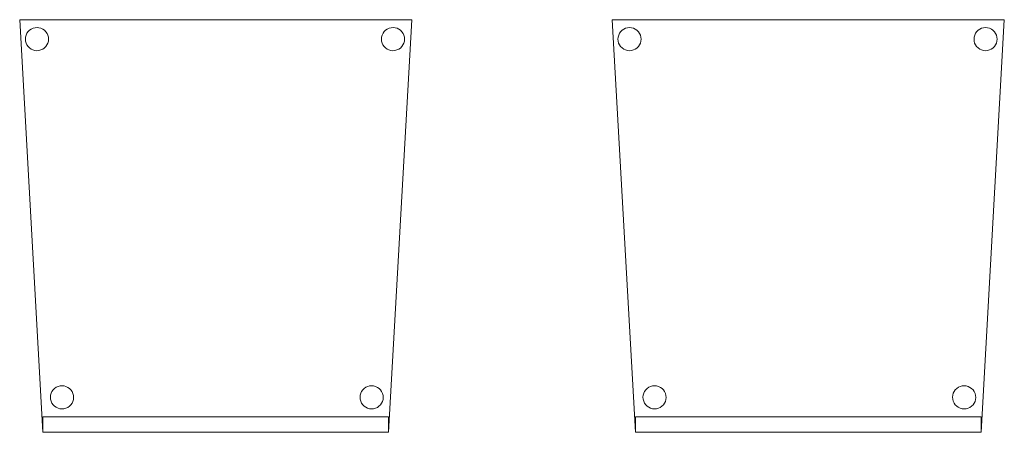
# Model space of a CAD drawing. Header units: metres. Extents: x 391.1 to 427.5, y 12.8 to 28.4.
# Tile 223 of 234: x 418.608 to 419.88, y 16.054 to 16.586. Entities that reach past the tile are written whole.
import ezdxf

# ---------------------------------------------------------------- set-up
doc = ezdxf.new("R2010")
doc.units = ezdxf.units.M
doc.layers.add('02_MOBILIARIO', color=7, linetype='Continuous', lineweight=18)
doc.layers.add('A-DETL-____-MBND', color=7, linetype='Continuous', lineweight=18)

# ---------------------------------------------------------------- blocks, each defined once
blk = doc.blocks.new('Family - Cadira confident_PA-152179-03_ENLLUMENAT_P0A')
at = {"layer": 'A-DETL-____-MBND', "color": 253, "true_color": 0xaaaaaa}
for p, q in [((0.03, 0), (0, 0.5326)), ((0, 0.5326), (0.5065, 0.5326)), ((0.5065, 0.5326), (0, 0.5326)), ((0, 0.5326), (0.03, 0)), ((0.0172, 0.5216), (0.0198, 0.5222)), ((0.0198, 0.5222), (0.0172, 0.5216)), ((0.0198, 0.5222), (0.0224, 0.5224)), ((0.0224, 0.5224), (0.0198, 0.5222)), ((0.0224, 0.5224), (0.0249, 0.5222)), ((0.0249, 0.5222), (0.0224, 0.5224)), ((0.0249, 0.5222), (0.0275, 0.5215)), ((0.0275, 0.5215), (0.0249, 0.5222)), ((0.5065, 0.5326), (0.4765, 0)), ((0.4765, 0), (0.5065, 0.5326)), ((0.4772, 0.5216), (0.4798, 0.5222)), ((0.4798, 0.5222), (0.4772, 0.5216)), ((0.4798, 0.5222), (0.4824, 0.5224)), ((0.4824, 0.5224), (0.4798, 0.5222)), ((0.4824, 0.5224), (0.4849, 0.5222)), ((0.4849, 0.5222), (0.4824, 0.5224)), ((0.4849, 0.5222), (0.4875, 0.5215)), ((0.4875, 0.5215), (0.4849, 0.5222)), ((0.0074, 0.5076), (0.0076, 0.5102)), ((0.0076, 0.5102), (0.0074, 0.5076)), ((0.0076, 0.5102), (0.0083, 0.5127)), ((0.0083, 0.5127), (0.0076, 0.5102)), ((0.0083, 0.5127), (0.0094, 0.515)), ((0.0094, 0.515), (0.0083, 0.5127)), ((0.0094, 0.515), (0.0109, 0.5172)), ((0.0109, 0.5172), (0.0094, 0.515)), ((0.0109, 0.5172), (0.0127, 0.519)), ((0.0127, 0.519), (0.0109, 0.5172)), ((0.0127, 0.519), (0.0149, 0.5205)), ((0.0149, 0.5205), (0.0127, 0.519)), ((0.0149, 0.5205), (0.0172, 0.5216)), ((0.0172, 0.5216), (0.0149, 0.5205)), ((0.0275, 0.5215), (0.0298, 0.5204)), ((0.0298, 0.5204), (0.0275, 0.5215)), ((0.0298, 0.5204), (0.0319, 0.5189)), ((0.0319, 0.5189), (0.0298, 0.5204)), ((0.0319, 0.5189), (0.0338, 0.5171)), ((0.0338, 0.5171), (0.0319, 0.5189)), ((0.0338, 0.5171), (0.0353, 0.5149)), ((0.0353, 0.5149), (0.0338, 0.5171)), ((0.0353, 0.5149), (0.0363, 0.5126)), ((0.0363, 0.5126), (0.0353, 0.5149)), ((0.0363, 0.5126), (0.037, 0.51)), ((0.037, 0.51), (0.0363, 0.5126)), ((0.037, 0.51), (0.0372, 0.5074)), ((0.0372, 0.5074), (0.037, 0.51)), ((0.4674, 0.5076), (0.4676, 0.5102)), ((0.4676, 0.5102), (0.4674, 0.5076)), ((0.4676, 0.5102), (0.4683, 0.5127)), ((0.4683, 0.5127), (0.4676, 0.5102)), ((0.4683, 0.5127), (0.4694, 0.515)), ((0.4694, 0.515), (0.4683, 0.5127)), ((0.4694, 0.515), (0.4709, 0.5172)), ((0.4709, 0.5172), (0.4694, 0.515)), ((0.4709, 0.5172), (0.4727, 0.519)), ((0.4727, 0.519), (0.4709, 0.5172)), ((0.4727, 0.519), (0.4749, 0.5205)), ((0.4749, 0.5205), (0.4727, 0.519)), ((0.4749, 0.5205), (0.4772, 0.5216)), ((0.4772, 0.5216), (0.4749, 0.5205)), ((0.4875, 0.5215), (0.4898, 0.5204)), ((0.4898, 0.5204), (0.4875, 0.5215)), ((0.4898, 0.5204), (0.4919, 0.5189)), ((0.4919, 0.5189), (0.4898, 0.5204)), ((0.4919, 0.5189), (0.4938, 0.5171)), ((0.4938, 0.5171), (0.4919, 0.5189)), ((0.4938, 0.5171), (0.4953, 0.5149)), ((0.4953, 0.5149), (0.4938, 0.5171)), ((0.4953, 0.5149), (0.4963, 0.5126)), ((0.4963, 0.5126), (0.4953, 0.5149)), ((0.4963, 0.5126), (0.497, 0.51)), ((0.497, 0.51), (0.4963, 0.5126)), ((0.497, 0.51), (0.4972, 0.5074)), ((0.4972, 0.5074), (0.497, 0.51)), ((0.0076, 0.505), (0.0074, 0.5076)), ((0.0074, 0.5076), (0.0076, 0.505)), ((0.0082, 0.5025), (0.0076, 0.505)), ((0.0076, 0.505), (0.0082, 0.5025)), ((0.0093, 0.5001), (0.0082, 0.5025)), ((0.0082, 0.5025), (0.0093, 0.5001)), ((0.0108, 0.498), (0.0093, 0.5001)), ((0.0093, 0.5001), (0.0108, 0.498)), ((0.0126, 0.4961), (0.0108, 0.498)), ((0.0108, 0.498), (0.0126, 0.4961)), ((0.0337, 0.4979), (0.0318, 0.496)), ((0.0318, 0.496), (0.0337, 0.4979)), ((0.0352, 0.5), (0.0337, 0.4979)), ((0.0337, 0.4979), (0.0352, 0.5)), ((0.0363, 0.5023), (0.0352, 0.5)), ((0.0352, 0.5), (0.0363, 0.5023)), ((0.037, 0.5049), (0.0363, 0.5023)), ((0.0363, 0.5023), (0.037, 0.5049)), ((0.0372, 0.5074), (0.037, 0.5049)), ((0.037, 0.5049), (0.0372, 0.5074)), ((0.4676, 0.505), (0.4674, 0.5076)), ((0.4674, 0.5076), (0.4676, 0.505)), ((0.4682, 0.5025), (0.4676, 0.505)), ((0.4676, 0.505), (0.4682, 0.5025)), ((0.4693, 0.5001), (0.4682, 0.5025)), ((0.4682, 0.5025), (0.4693, 0.5001)), ((0.4708, 0.498), (0.4693, 0.5001)), ((0.4693, 0.5001), (0.4708, 0.498)), ((0.4726, 0.4961), (0.4708, 0.498)), ((0.4708, 0.498), (0.4726, 0.4961)), ((0.4937, 0.4979), (0.4918, 0.496)), ((0.4918, 0.496), (0.4937, 0.4979)), ((0.4952, 0.5), (0.4937, 0.4979)), ((0.4937, 0.4979), (0.4952, 0.5)), ((0.4963, 0.5023), (0.4952, 0.5)), ((0.4952, 0.5), (0.4963, 0.5023)), ((0.497, 0.5049), (0.4963, 0.5023)), ((0.4963, 0.5023), (0.497, 0.5049)), ((0.4972, 0.5074), (0.497, 0.5049)), ((0.497, 0.5049), (0.4972, 0.5074)), ((0.0148, 0.4946), (0.0126, 0.4961)), ((0.0126, 0.4961), (0.0148, 0.4946)), ((0.0171, 0.4935), (0.0148, 0.4946)), ((0.0148, 0.4946), (0.0171, 0.4935)), ((0.0196, 0.4928), (0.0171, 0.4935)), ((0.0171, 0.4935), (0.0196, 0.4928)), ((0.0222, 0.4926), (0.0196, 0.4928)), ((0.0196, 0.4928), (0.0222, 0.4926)), ((0.0248, 0.4928), (0.0222, 0.4926)), ((0.0222, 0.4926), (0.0248, 0.4928)), ((0.0273, 0.4935), (0.0248, 0.4928)), ((0.0248, 0.4928), (0.0273, 0.4935)), ((0.0297, 0.4945), (0.0273, 0.4935)), ((0.0273, 0.4935), (0.0297, 0.4945)), ((0.0318, 0.496), (0.0297, 0.4945)), ((0.0297, 0.4945), (0.0318, 0.496)), ((0.4748, 0.4946), (0.4726, 0.4961)), ((0.4726, 0.4961), (0.4748, 0.4946)), ((0.4771, 0.4935), (0.4748, 0.4946)), ((0.4748, 0.4946), (0.4771, 0.4935)), ((0.4796, 0.4928), (0.4771, 0.4935)), ((0.4771, 0.4935), (0.4796, 0.4928)), ((0.4822, 0.4926), (0.4796, 0.4928)), ((0.4796, 0.4928), (0.4822, 0.4926)), ((0.4848, 0.4928), (0.4822, 0.4926)), ((0.4822, 0.4926), (0.4848, 0.4928)), ((0.4873, 0.4935), (0.4848, 0.4928)), ((0.4848, 0.4928), (0.4873, 0.4935)), ((0.4897, 0.4945), (0.4873, 0.4935)), ((0.4873, 0.4935), (0.4897, 0.4945)), ((0.4918, 0.496), (0.4897, 0.4945)), ((0.4897, 0.4945), (0.4918, 0.496)), ((0.0406, 0.0503), (0.0417, 0.0526)), ((0.0417, 0.0526), (0.0406, 0.0503)), ((0.0417, 0.0526), (0.0432, 0.0548)), ((0.0432, 0.0548), (0.0417, 0.0526)), ((0.0432, 0.0548), (0.0451, 0.0566)), ((0.0451, 0.0566), (0.0432, 0.0548)), ((0.0451, 0.0566), (0.0472, 0.0581)), ((0.0472, 0.0581), (0.0451, 0.0566)), ((0.0472, 0.0581), (0.0496, 0.0592)), ((0.0496, 0.0592), (0.0472, 0.0581)), ((0.0496, 0.0592), (0.0521, 0.0598)), ((0.0521, 0.0598), (0.0496, 0.0592)), ((0.0521, 0.0598), (0.0547, 0.06)), ((0.0547, 0.06), (0.0521, 0.0598)), ((0.0547, 0.06), (0.0573, 0.0598)), ((0.0573, 0.0598), (0.0547, 0.06)), ((0.0573, 0.0598), (0.0598, 0.0591)), ((0.0598, 0.0591), (0.0573, 0.0598)), ((0.0598, 0.0591), (0.0622, 0.058)), ((0.0622, 0.058), (0.0598, 0.0591)), ((0.0622, 0.058), (0.0643, 0.0565)), ((0.0643, 0.0565), (0.0622, 0.058)), ((0.0643, 0.0565), (0.0661, 0.0547)), ((0.0661, 0.0547), (0.0643, 0.0565)), ((0.0661, 0.0547), (0.0676, 0.0525)), ((0.0676, 0.0525), (0.0661, 0.0547)), ((0.0676, 0.0525), (0.0687, 0.0502)), ((0.0687, 0.0502), (0.0676, 0.0525)), ((0.4406, 0.0503), (0.4417, 0.0526)), ((0.4417, 0.0526), (0.4406, 0.0503)), ((0.4417, 0.0526), (0.4432, 0.0548)), ((0.4432, 0.0548), (0.4417, 0.0526)), ((0.4432, 0.0548), (0.4451, 0.0566)), ((0.4451, 0.0566), (0.4432, 0.0548)), ((0.4451, 0.0566), (0.4472, 0.0581)), ((0.4472, 0.0581), (0.4451, 0.0566)), ((0.4472, 0.0581), (0.4496, 0.0592)), ((0.4496, 0.0592), (0.4472, 0.0581)), ((0.4496, 0.0592), (0.4521, 0.0598)), ((0.4521, 0.0598), (0.4496, 0.0592)), ((0.4521, 0.0598), (0.4547, 0.06)), ((0.4547, 0.06), (0.4521, 0.0598)), ((0.4547, 0.06), (0.4573, 0.0598)), ((0.4573, 0.0598), (0.4547, 0.06)), ((0.4573, 0.0598), (0.4598, 0.0591)), ((0.4598, 0.0591), (0.4573, 0.0598)), ((0.4598, 0.0591), (0.4622, 0.058)), ((0.4622, 0.058), (0.4598, 0.0591)), ((0.4622, 0.058), (0.4643, 0.0565)), ((0.4643, 0.0565), (0.4622, 0.058)), ((0.4643, 0.0565), (0.4661, 0.0547)), ((0.4661, 0.0547), (0.4643, 0.0565)), ((0.4661, 0.0547), (0.4676, 0.0525)), ((0.4676, 0.0525), (0.4661, 0.0547)), ((0.4676, 0.0525), (0.4687, 0.0502)), ((0.4687, 0.0502), (0.4676, 0.0525)), ((0.0397, 0.0452), (0.04, 0.0478)), ((0.04, 0.0478), (0.0397, 0.0452)), ((0.0399, 0.0426), (0.0397, 0.0452)), ((0.0397, 0.0452), (0.0399, 0.0426)), ((0.0406, 0.0401), (0.0399, 0.0426)), ((0.0399, 0.0426), (0.0406, 0.0401)), ((0.04, 0.0478), (0.0406, 0.0503)), ((0.0406, 0.0503), (0.04, 0.0478)), ((0.0417, 0.0377), (0.0406, 0.0401)), ((0.0406, 0.0401), (0.0417, 0.0377)), ((0.0687, 0.0399), (0.0676, 0.0376)), ((0.0676, 0.0376), (0.0687, 0.0399)), ((0.0687, 0.0502), (0.0694, 0.0476)), ((0.0694, 0.0476), (0.0687, 0.0502)), ((0.0694, 0.0424), (0.0687, 0.0399)), ((0.0687, 0.0399), (0.0694, 0.0424)), ((0.0694, 0.0476), (0.0696, 0.045)), ((0.0696, 0.045), (0.0694, 0.0476)), ((0.0696, 0.045), (0.0694, 0.0424)), ((0.0694, 0.0424), (0.0696, 0.045)), ((0.4397, 0.0452), (0.44, 0.0478)), ((0.44, 0.0478), (0.4397, 0.0452)), ((0.4399, 0.0426), (0.4397, 0.0452)), ((0.4397, 0.0452), (0.4399, 0.0426)), ((0.4406, 0.0401), (0.4399, 0.0426)), ((0.4399, 0.0426), (0.4406, 0.0401)), ((0.44, 0.0478), (0.4406, 0.0503)), ((0.4406, 0.0503), (0.44, 0.0478)), ((0.4417, 0.0377), (0.4406, 0.0401)), ((0.4406, 0.0401), (0.4417, 0.0377)), ((0.4687, 0.0399), (0.4676, 0.0376)), ((0.4676, 0.0376), (0.4687, 0.0399)), ((0.4687, 0.0502), (0.4694, 0.0476)), ((0.4694, 0.0476), (0.4687, 0.0502)), ((0.4694, 0.0424), (0.4687, 0.0399)), ((0.4687, 0.0399), (0.4694, 0.0424)), ((0.4694, 0.0476), (0.4696, 0.045)), ((0.4696, 0.045), (0.4694, 0.0476)), ((0.4696, 0.045), (0.4694, 0.0424)), ((0.4694, 0.0424), (0.4696, 0.045)), ((0.0432, 0.0356), (0.0417, 0.0377)), ((0.0417, 0.0377), (0.0432, 0.0356)), ((0.045, 0.0337), (0.0432, 0.0356)), ((0.0432, 0.0356), (0.045, 0.0337)), ((0.0471, 0.0322), (0.045, 0.0337)), ((0.045, 0.0337), (0.0471, 0.0322)), ((0.0495, 0.0311), (0.0471, 0.0322)), ((0.0471, 0.0322), (0.0495, 0.0311)), ((0.052, 0.0304), (0.0495, 0.0311)), ((0.0495, 0.0311), (0.052, 0.0304)), ((0.0546, 0.0302), (0.052, 0.0304)), ((0.052, 0.0304), (0.0546, 0.0302)), ((0.0572, 0.0304), (0.0546, 0.0302)), ((0.0546, 0.0302), (0.0572, 0.0304)), ((0.0597, 0.031), (0.0572, 0.0304)), ((0.0572, 0.0304), (0.0597, 0.031)), ((0.0621, 0.0321), (0.0597, 0.031)), ((0.0597, 0.031), (0.0621, 0.0321)), ((0.0642, 0.0336), (0.0621, 0.0321)), ((0.0621, 0.0321), (0.0642, 0.0336)), ((0.0661, 0.0355), (0.0642, 0.0336)), ((0.0642, 0.0336), (0.0661, 0.0355)), ((0.0676, 0.0376), (0.0661, 0.0355)), ((0.0661, 0.0355), (0.0676, 0.0376)), ((0.4432, 0.0356), (0.4417, 0.0377)), ((0.4417, 0.0377), (0.4432, 0.0356)), ((0.445, 0.0337), (0.4432, 0.0356)), ((0.4432, 0.0356), (0.445, 0.0337)), ((0.4471, 0.0322), (0.445, 0.0337)), ((0.445, 0.0337), (0.4471, 0.0322)), ((0.4495, 0.0311), (0.4471, 0.0322)), ((0.4471, 0.0322), (0.4495, 0.0311)), ((0.452, 0.0304), (0.4495, 0.0311)), ((0.4495, 0.0311), (0.452, 0.0304)), ((0.4546, 0.0302), (0.452, 0.0304)), ((0.452, 0.0304), (0.4546, 0.0302)), ((0.4572, 0.0304), (0.4546, 0.0302)), ((0.4546, 0.0302), (0.4572, 0.0304)), ((0.4597, 0.031), (0.4572, 0.0304)), ((0.4572, 0.0304), (0.4597, 0.031)), ((0.4621, 0.0321), (0.4597, 0.031)), ((0.4597, 0.031), (0.4621, 0.0321)), ((0.4642, 0.0336), (0.4621, 0.0321)), ((0.4621, 0.0321), (0.4642, 0.0336)), ((0.4661, 0.0355), (0.4642, 0.0336)), ((0.4642, 0.0336), (0.4661, 0.0355)), ((0.4676, 0.0376), (0.4661, 0.0355)), ((0.4661, 0.0355), (0.4676, 0.0376)), ((0.03, 0), (0.03, 0.02)), ((0.03, 0.02), (0.4765, 0.02)), ((0.4765, 0.02), (0.03, 0.02)), ((0.03, 0.02), (0.03, 0)), ((0.4765, 0.02), (0.4765, 0)), ((0.4765, 0), (0.4765, 0.02)), ((0.03, 0), (0.4765, 0)), ((0.4765, 0), (0.03, 0)), ((0.03, 0), (0.4765, 0)), ((0.4765, 0), (0.03, 0))]:
    blk.add_line(p, q, dxfattribs=at)
blk = doc.blocks.new('Family - Cadira confident_PA-152530-03_ENLLUMENAT_P0A')
at = {"layer": 'A-DETL-____-MBND', "color": 253, "true_color": 0xaaaaaa}
for p, q in [((0.03, 0), (0, 0.5326)), ((0, 0.5326), (0.5065, 0.5326)), ((0.5065, 0.5326), (0, 0.5326)), ((0, 0.5326), (0.03, 0)), ((0.0172, 0.5216), (0.0198, 0.5222)), ((0.0198, 0.5222), (0.0172, 0.5216)), ((0.0198, 0.5222), (0.0224, 0.5224)), ((0.0224, 0.5224), (0.0198, 0.5222)), ((0.0224, 0.5224), (0.0249, 0.5222)), ((0.0249, 0.5222), (0.0224, 0.5224)), ((0.0249, 0.5222), (0.0275, 0.5215)), ((0.0275, 0.5215), (0.0249, 0.5222)), ((0.5065, 0.5326), (0.4765, 0)), ((0.4765, 0), (0.5065, 0.5326)), ((0.4772, 0.5216), (0.4798, 0.5222)), ((0.4798, 0.5222), (0.4772, 0.5216)), ((0.4798, 0.5222), (0.4824, 0.5224)), ((0.4824, 0.5224), (0.4798, 0.5222)), ((0.4824, 0.5224), (0.4849, 0.5222)), ((0.4849, 0.5222), (0.4824, 0.5224)), ((0.4849, 0.5222), (0.4875, 0.5215)), ((0.4875, 0.5215), (0.4849, 0.5222)), ((0.0074, 0.5076), (0.0076, 0.5102)), ((0.0076, 0.5102), (0.0074, 0.5076)), ((0.0076, 0.5102), (0.0083, 0.5127)), ((0.0083, 0.5127), (0.0076, 0.5102)), ((0.0083, 0.5127), (0.0094, 0.515)), ((0.0094, 0.515), (0.0083, 0.5127)), ((0.0094, 0.515), (0.0109, 0.5172)), ((0.0109, 0.5172), (0.0094, 0.515)), ((0.0109, 0.5172), (0.0127, 0.519)), ((0.0127, 0.519), (0.0109, 0.5172)), ((0.0127, 0.519), (0.0149, 0.5205)), ((0.0149, 0.5205), (0.0127, 0.519)), ((0.0149, 0.5205), (0.0172, 0.5216)), ((0.0172, 0.5216), (0.0149, 0.5205)), ((0.0275, 0.5215), (0.0298, 0.5204)), ((0.0298, 0.5204), (0.0275, 0.5215)), ((0.0298, 0.5204), (0.0319, 0.5189)), ((0.0319, 0.5189), (0.0298, 0.5204)), ((0.0319, 0.5189), (0.0338, 0.5171)), ((0.0338, 0.5171), (0.0319, 0.5189)), ((0.0338, 0.5171), (0.0353, 0.5149)), ((0.0353, 0.5149), (0.0338, 0.5171)), ((0.0353, 0.5149), (0.0363, 0.5126)), ((0.0363, 0.5126), (0.0353, 0.5149)), ((0.0363, 0.5126), (0.037, 0.51)), ((0.037, 0.51), (0.0363, 0.5126)), ((0.037, 0.51), (0.0372, 0.5074)), ((0.0372, 0.5074), (0.037, 0.51)), ((0.4674, 0.5076), (0.4676, 0.5102)), ((0.4676, 0.5102), (0.4674, 0.5076)), ((0.4676, 0.5102), (0.4683, 0.5127)), ((0.4683, 0.5127), (0.4676, 0.5102)), ((0.4683, 0.5127), (0.4694, 0.515)), ((0.4694, 0.515), (0.4683, 0.5127)), ((0.4694, 0.515), (0.4709, 0.5172)), ((0.4709, 0.5172), (0.4694, 0.515)), ((0.4709, 0.5172), (0.4727, 0.519)), ((0.4727, 0.519), (0.4709, 0.5172)), ((0.4727, 0.519), (0.4749, 0.5205)), ((0.4749, 0.5205), (0.4727, 0.519)), ((0.4749, 0.5205), (0.4772, 0.5216)), ((0.4772, 0.5216), (0.4749, 0.5205)), ((0.4875, 0.5215), (0.4898, 0.5204)), ((0.4898, 0.5204), (0.4875, 0.5215)), ((0.4898, 0.5204), (0.4919, 0.5189)), ((0.4919, 0.5189), (0.4898, 0.5204)), ((0.4919, 0.5189), (0.4938, 0.5171)), ((0.4938, 0.5171), (0.4919, 0.5189)), ((0.4938, 0.5171), (0.4953, 0.5149)), ((0.4953, 0.5149), (0.4938, 0.5171)), ((0.4953, 0.5149), (0.4963, 0.5126)), ((0.4963, 0.5126), (0.4953, 0.5149)), ((0.4963, 0.5126), (0.497, 0.51)), ((0.497, 0.51), (0.4963, 0.5126)), ((0.497, 0.51), (0.4972, 0.5074)), ((0.4972, 0.5074), (0.497, 0.51)), ((0.0076, 0.505), (0.0074, 0.5076)), ((0.0074, 0.5076), (0.0076, 0.505)), ((0.0082, 0.5025), (0.0076, 0.505)), ((0.0076, 0.505), (0.0082, 0.5025)), ((0.0093, 0.5001), (0.0082, 0.5025)), ((0.0082, 0.5025), (0.0093, 0.5001)), ((0.0108, 0.498), (0.0093, 0.5001)), ((0.0093, 0.5001), (0.0108, 0.498)), ((0.0126, 0.4961), (0.0108, 0.498)), ((0.0108, 0.498), (0.0126, 0.4961)), ((0.0337, 0.4979), (0.0318, 0.496)), ((0.0318, 0.496), (0.0337, 0.4979)), ((0.0352, 0.5), (0.0337, 0.4979)), ((0.0337, 0.4979), (0.0352, 0.5)), ((0.0363, 0.5023), (0.0352, 0.5)), ((0.0352, 0.5), (0.0363, 0.5023)), ((0.037, 0.5049), (0.0363, 0.5023)), ((0.0363, 0.5023), (0.037, 0.5049)), ((0.0372, 0.5074), (0.037, 0.5049)), ((0.037, 0.5049), (0.0372, 0.5074)), ((0.4676, 0.505), (0.4674, 0.5076)), ((0.4674, 0.5076), (0.4676, 0.505)), ((0.4682, 0.5025), (0.4676, 0.505)), ((0.4676, 0.505), (0.4682, 0.5025)), ((0.4693, 0.5001), (0.4682, 0.5025)), ((0.4682, 0.5025), (0.4693, 0.5001)), ((0.4708, 0.498), (0.4693, 0.5001)), ((0.4693, 0.5001), (0.4708, 0.498)), ((0.4726, 0.4961), (0.4708, 0.498)), ((0.4708, 0.498), (0.4726, 0.4961)), ((0.4937, 0.4979), (0.4918, 0.496)), ((0.4918, 0.496), (0.4937, 0.4979)), ((0.4952, 0.5), (0.4937, 0.4979)), ((0.4937, 0.4979), (0.4952, 0.5)), ((0.4963, 0.5023), (0.4952, 0.5)), ((0.4952, 0.5), (0.4963, 0.5023)), ((0.497, 0.5049), (0.4963, 0.5023)), ((0.4963, 0.5023), (0.497, 0.5049)), ((0.4972, 0.5074), (0.497, 0.5049)), ((0.497, 0.5049), (0.4972, 0.5074)), ((0.0148, 0.4946), (0.0126, 0.4961)), ((0.0126, 0.4961), (0.0148, 0.4946)), ((0.0171, 0.4935), (0.0148, 0.4946)), ((0.0148, 0.4946), (0.0171, 0.4935)), ((0.0196, 0.4928), (0.0171, 0.4935)), ((0.0171, 0.4935), (0.0196, 0.4928)), ((0.0222, 0.4926), (0.0196, 0.4928)), ((0.0196, 0.4928), (0.0222, 0.4926)), ((0.0248, 0.4928), (0.0222, 0.4926)), ((0.0222, 0.4926), (0.0248, 0.4928)), ((0.0273, 0.4935), (0.0248, 0.4928)), ((0.0248, 0.4928), (0.0273, 0.4935)), ((0.0297, 0.4945), (0.0273, 0.4935)), ((0.0273, 0.4935), (0.0297, 0.4945)), ((0.0318, 0.496), (0.0297, 0.4945)), ((0.0297, 0.4945), (0.0318, 0.496)), ((0.4748, 0.4946), (0.4726, 0.4961)), ((0.4726, 0.4961), (0.4748, 0.4946)), ((0.4771, 0.4935), (0.4748, 0.4946)), ((0.4748, 0.4946), (0.4771, 0.4935)), ((0.4796, 0.4928), (0.4771, 0.4935)), ((0.4771, 0.4935), (0.4796, 0.4928)), ((0.4822, 0.4926), (0.4796, 0.4928)), ((0.4796, 0.4928), (0.4822, 0.4926)), ((0.4848, 0.4928), (0.4822, 0.4926)), ((0.4822, 0.4926), (0.4848, 0.4928)), ((0.4873, 0.4935), (0.4848, 0.4928)), ((0.4848, 0.4928), (0.4873, 0.4935)), ((0.4897, 0.4945), (0.4873, 0.4935)), ((0.4873, 0.4935), (0.4897, 0.4945)), ((0.4918, 0.496), (0.4897, 0.4945)), ((0.4897, 0.4945), (0.4918, 0.496)), ((0.0406, 0.0503), (0.0417, 0.0526)), ((0.0417, 0.0526), (0.0406, 0.0503)), ((0.0417, 0.0526), (0.0432, 0.0548)), ((0.0432, 0.0548), (0.0417, 0.0526)), ((0.0432, 0.0548), (0.0451, 0.0566)), ((0.0451, 0.0566), (0.0432, 0.0548)), ((0.0451, 0.0566), (0.0472, 0.0581)), ((0.0472, 0.0581), (0.0451, 0.0566)), ((0.0472, 0.0581), (0.0496, 0.0592)), ((0.0496, 0.0592), (0.0472, 0.0581)), ((0.0496, 0.0592), (0.0521, 0.0598)), ((0.0521, 0.0598), (0.0496, 0.0592)), ((0.0521, 0.0598), (0.0547, 0.06)), ((0.0547, 0.06), (0.0521, 0.0598)), ((0.0547, 0.06), (0.0573, 0.0598)), ((0.0573, 0.0598), (0.0547, 0.06)), ((0.0573, 0.0598), (0.0598, 0.0591)), ((0.0598, 0.0591), (0.0573, 0.0598)), ((0.0598, 0.0591), (0.0622, 0.058)), ((0.0622, 0.058), (0.0598, 0.0591)), ((0.0622, 0.058), (0.0643, 0.0565)), ((0.0643, 0.0565), (0.0622, 0.058)), ((0.0643, 0.0565), (0.0661, 0.0547)), ((0.0661, 0.0547), (0.0643, 0.0565)), ((0.0661, 0.0547), (0.0676, 0.0525)), ((0.0676, 0.0525), (0.0661, 0.0547)), ((0.0676, 0.0525), (0.0687, 0.0502)), ((0.0687, 0.0502), (0.0676, 0.0525)), ((0.4406, 0.0503), (0.4417, 0.0526)), ((0.4417, 0.0526), (0.4406, 0.0503)), ((0.4417, 0.0526), (0.4432, 0.0548)), ((0.4432, 0.0548), (0.4417, 0.0526)), ((0.4432, 0.0548), (0.4451, 0.0566)), ((0.4451, 0.0566), (0.4432, 0.0548)), ((0.4451, 0.0566), (0.4472, 0.0581)), ((0.4472, 0.0581), (0.4451, 0.0566)), ((0.4472, 0.0581), (0.4496, 0.0592)), ((0.4496, 0.0592), (0.4472, 0.0581)), ((0.4496, 0.0592), (0.4521, 0.0598)), ((0.4521, 0.0598), (0.4496, 0.0592)), ((0.4521, 0.0598), (0.4547, 0.06)), ((0.4547, 0.06), (0.4521, 0.0598)), ((0.4547, 0.06), (0.4573, 0.0598)), ((0.4573, 0.0598), (0.4547, 0.06)), ((0.4573, 0.0598), (0.4598, 0.0591)), ((0.4598, 0.0591), (0.4573, 0.0598)), ((0.4598, 0.0591), (0.4622, 0.058)), ((0.4622, 0.058), (0.4598, 0.0591)), ((0.4622, 0.058), (0.4643, 0.0565)), ((0.4643, 0.0565), (0.4622, 0.058)), ((0.4643, 0.0565), (0.4661, 0.0547)), ((0.4661, 0.0547), (0.4643, 0.0565)), ((0.4661, 0.0547), (0.4676, 0.0525)), ((0.4676, 0.0525), (0.4661, 0.0547)), ((0.4676, 0.0525), (0.4687, 0.0502)), ((0.4687, 0.0502), (0.4676, 0.0525)), ((0.0397, 0.0452), (0.04, 0.0478)), ((0.04, 0.0478), (0.0397, 0.0452)), ((0.0399, 0.0426), (0.0397, 0.0452)), ((0.0397, 0.0452), (0.0399, 0.0426)), ((0.0406, 0.0401), (0.0399, 0.0426)), ((0.0399, 0.0426), (0.0406, 0.0401)), ((0.04, 0.0478), (0.0406, 0.0503)), ((0.0406, 0.0503), (0.04, 0.0478)), ((0.0417, 0.0377), (0.0406, 0.0401)), ((0.0406, 0.0401), (0.0417, 0.0377)), ((0.0687, 0.0399), (0.0676, 0.0376)), ((0.0676, 0.0376), (0.0687, 0.0399)), ((0.0687, 0.0502), (0.0694, 0.0476)), ((0.0694, 0.0476), (0.0687, 0.0502)), ((0.0694, 0.0424), (0.0687, 0.0399)), ((0.0687, 0.0399), (0.0694, 0.0424)), ((0.0694, 0.0476), (0.0696, 0.045)), ((0.0696, 0.045), (0.0694, 0.0476)), ((0.0696, 0.045), (0.0694, 0.0424)), ((0.0694, 0.0424), (0.0696, 0.045)), ((0.4397, 0.0452), (0.44, 0.0478)), ((0.44, 0.0478), (0.4397, 0.0452)), ((0.4399, 0.0426), (0.4397, 0.0452)), ((0.4397, 0.0452), (0.4399, 0.0426)), ((0.4406, 0.0401), (0.4399, 0.0426)), ((0.4399, 0.0426), (0.4406, 0.0401)), ((0.44, 0.0478), (0.4406, 0.0503)), ((0.4406, 0.0503), (0.44, 0.0478)), ((0.4417, 0.0377), (0.4406, 0.0401)), ((0.4406, 0.0401), (0.4417, 0.0377)), ((0.4687, 0.0399), (0.4676, 0.0376)), ((0.4676, 0.0376), (0.4687, 0.0399)), ((0.4687, 0.0502), (0.4694, 0.0476)), ((0.4694, 0.0476), (0.4687, 0.0502)), ((0.4694, 0.0424), (0.4687, 0.0399)), ((0.4687, 0.0399), (0.4694, 0.0424)), ((0.4694, 0.0476), (0.4696, 0.045)), ((0.4696, 0.045), (0.4694, 0.0476)), ((0.4696, 0.045), (0.4694, 0.0424)), ((0.4694, 0.0424), (0.4696, 0.045)), ((0.0432, 0.0356), (0.0417, 0.0377)), ((0.0417, 0.0377), (0.0432, 0.0356)), ((0.045, 0.0337), (0.0432, 0.0356)), ((0.0432, 0.0356), (0.045, 0.0337)), ((0.0471, 0.0322), (0.045, 0.0337)), ((0.045, 0.0337), (0.0471, 0.0322)), ((0.0495, 0.0311), (0.0471, 0.0322)), ((0.0471, 0.0322), (0.0495, 0.0311)), ((0.052, 0.0304), (0.0495, 0.0311)), ((0.0495, 0.0311), (0.052, 0.0304)), ((0.0546, 0.0302), (0.052, 0.0304)), ((0.052, 0.0304), (0.0546, 0.0302)), ((0.0572, 0.0304), (0.0546, 0.0302)), ((0.0546, 0.0302), (0.0572, 0.0304)), ((0.0597, 0.031), (0.0572, 0.0304)), ((0.0572, 0.0304), (0.0597, 0.031)), ((0.0621, 0.0321), (0.0597, 0.031)), ((0.0597, 0.031), (0.0621, 0.0321)), ((0.0642, 0.0336), (0.0621, 0.0321)), ((0.0621, 0.0321), (0.0642, 0.0336)), ((0.0661, 0.0355), (0.0642, 0.0336)), ((0.0642, 0.0336), (0.0661, 0.0355)), ((0.0676, 0.0376), (0.0661, 0.0355)), ((0.0661, 0.0355), (0.0676, 0.0376)), ((0.4432, 0.0356), (0.4417, 0.0377)), ((0.4417, 0.0377), (0.4432, 0.0356)), ((0.445, 0.0337), (0.4432, 0.0356)), ((0.4432, 0.0356), (0.445, 0.0337)), ((0.4471, 0.0322), (0.445, 0.0337)), ((0.445, 0.0337), (0.4471, 0.0322)), ((0.4495, 0.0311), (0.4471, 0.0322)), ((0.4471, 0.0322), (0.4495, 0.0311)), ((0.452, 0.0304), (0.4495, 0.0311)), ((0.4495, 0.0311), (0.452, 0.0304)), ((0.4546, 0.0302), (0.452, 0.0304)), ((0.452, 0.0304), (0.4546, 0.0302)), ((0.4572, 0.0304), (0.4546, 0.0302)), ((0.4546, 0.0302), (0.4572, 0.0304)), ((0.4597, 0.031), (0.4572, 0.0304)), ((0.4572, 0.0304), (0.4597, 0.031)), ((0.4621, 0.0321), (0.4597, 0.031)), ((0.4597, 0.031), (0.4621, 0.0321)), ((0.4642, 0.0336), (0.4621, 0.0321)), ((0.4621, 0.0321), (0.4642, 0.0336)), ((0.4661, 0.0355), (0.4642, 0.0336)), ((0.4642, 0.0336), (0.4661, 0.0355)), ((0.4676, 0.0376), (0.4661, 0.0355)), ((0.4661, 0.0355), (0.4676, 0.0376)), ((0.03, 0), (0.03, 0.02)), ((0.03, 0.02), (0.4765, 0.02)), ((0.4765, 0.02), (0.03, 0.02)), ((0.03, 0.02), (0.03, 0)), ((0.4765, 0.02), (0.4765, 0)), ((0.4765, 0), (0.4765, 0.02)), ((0.4765, 0), (0.03, 0)), ((0.03, 0), (0.4765, 0)), ((0.03, 0), (0.4765, 0)), ((0.4765, 0), (0.03, 0))]:
    blk.add_line(p, q, dxfattribs=at)
blk = doc.blocks.new('LONDR55-XX_ZZ-ARQ-CAA-M3D-Londres55_ifc-1-03_ENLLUMENAT_P0A')
at = {"layer": '02_MOBILIARIO', "color": 253, "lineweight": 18, "true_color": 0xaaaaaa}
for name, p in [('Family - Cadira confident_PA-152530-03_ENLLUMENAT_P0A', (418.6079, 16.0537)), ('Family - Cadira confident_PA-152179-03_ENLLUMENAT_P0A', (419.3735, 16.0537))]:
    blk.add_blockref(name, p, dxfattribs=at)

msp = doc.modelspace()

# ---------------------------------------------------------------- block references
at = {"lineweight": 5}
msp.add_blockref('LONDR55-XX_ZZ-ARQ-CAA-M3D-Londres55_ifc-1-03_ENLLUMENAT_P0A', (0, 0), dxfattribs=at)

doc.saveas('drawing.dxf')
